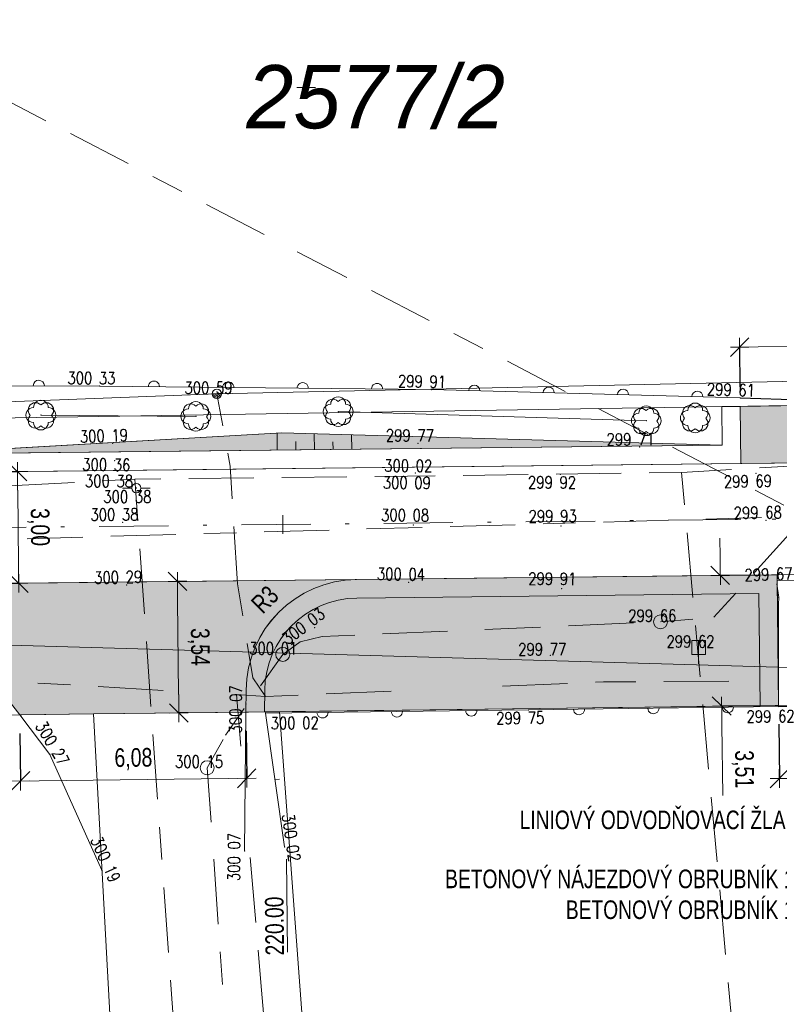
# Model space of a CAD drawing. Header units: metres. Extents: x -456831 to -456516, y -1111244 to -1111169.
# Tile 3 of 19: x -456808 to -456787, y -1111225 to -1111198. Entities that reach past the tile are written whole.
import ezdxf
from ezdxf.enums import TextEntityAlignment as Align

# ---------------------------------------------------------------- set-up
doc = ezdxf.new("R2010")
doc.units = ezdxf.units.M
doc.header["$MEASUREMENT"] = 0
for name, pattern in [('6.1622', [40, 3.5, -3, 7, -3, 3.5, 3.5, -3, 7, -3, 3.5]), ('6.2322', [40, 3.5, -3, 7, -4, 6, -3, 7, -3, 3.5]), ('6.6022', [39, 3.5, -3, 7, -6, -6, 7, -3, 3.5]), ('DGN Style 4', [14.909623, 7.450155, -3.725078, 0.009313, -3.725078])]:
    doc.linetypes.add(name, pattern=pattern)
doc.layers.get('0').update_dxf_attribs({"lineweight": 13})
for name, color, linetype, lineweight in [('BARVY_KOMUNIKACE', 254, 'Continuous', 0), ('BARVY_KRAJNICE', 101, 'Continuous', 0), ('BARVY_NASYP', 71, 'Continuous', 0), ('BARVY_OPRAVA STERK', 191, 'Continuous', 0), ('BARVY_OPRAVA_STERK_KOM', 221, 'Continuous', 0), ('HRANICE', 7, 'Continuous', 13), ('Hranice parcel', 9, 'Continuous', 13), ('HRANICE_VSTUP', 4, 'Continuous', 30), ('HRANY NAVRH', 1, 'Continuous', 13), ('HRANY_NASYP', 96, 'Continuous', 13), ('HRANY_ZELEN', 96, 'Continuous', 13), ('IS_CEZ_NN_NADZ', 1, 'Continuous', 0), ('IS_CEZ_NN_PODZ', 1, '6.6022', 0), ('IS_SMVAK_KANAL_SPL_TRASA', 32, '6.2322', 0), ('IS_SMVAK_VODA_TRASA', 5, '6.1622', 0), ('KOMUNIKACE', 7, 'Continuous', 13), ('KOMUNIKACE_CHODNIK', 7, 'Continuous', 13), ('KOTY', 1, 'Continuous', 13), ('KRAJNICE', 1, 'Continuous', 13), ('KULTURA', 3, 'Continuous', 13), ('OBJEKTY_ODVODNOVACI_ZLAB', 7, 'Continuous', 13), ('OSA', 1, 'DGN Style 4', 13), ('Parcelní čísla', 9, 'Continuous', 13), ('POLOMERY', 1, 'Continuous', 13), ('POPIS OBRUB', 1, 'Continuous', 13), ('POPIS ZLABU', 1, 'Continuous', 13), ('SIT', 5, 'Continuous', 13), ('SITE_ELEKTRIKA', 7, 'Continuous', 13), ('SITE_KANALIZACE', 7, 'Continuous', 13), ('SITE_VODOVOD', 7, 'Continuous', 13), ('SKRYTE_BODY', 7, 'Continuous', 0), ('SRAFY NASYP', 96, 'Continuous', 13), ('STANIČENÍ', 1, 'Continuous', 13), ('TEREN', 7, 'Continuous', 13), ('VYSKY', 34, 'Continuous', 0)]:
    doc.layers.add(name, color=color, linetype=linetype, lineweight=lineweight)
doc.styles.add('ARIAL', font='arial.ttf')
doc.styles.add('ROMANS', font='romans.shx')
doc.styles.add('Style-Arial', font='arial.ttf')
doc.styles.add('Style-cs_Italics', font='cs_Italics.shx')
doc.styles.add('Style-Times New Roman', font='times.ttf')
doc.dimstyles.new('1 500', dxfattribs={"dimtxt": 1, "dimasz": 1, "dimexe": 0, "dimexo": 1, "dimgap": 0.5, "dimtad": 1, "dimzin": 0, "dimtxsty": 'Style-Times New Roman', "dimblk": 'KONCOVA ZNACKA KOTY_1.0', "dimcen": 0, "dimazin": 3, "dimtfac": 1, "dimtdec": 0, "dimtofl": 0, "dimtmove": 0, "dimatfit": 1, "dimldrblk": 'KONCOVA ZNACKA KOTY_1.0', "dimfxl": 0, "dimtolj": 1, "dimtzin": 0, "dimarcsym": 0})

# ---------------------------------------------------------------- blocks, each defined once
blk = doc.blocks.new('SIT')
at = {"color": 0, "linetype": 'ByBlock', "lineweight": -2}
for p, q in [((-1, 0), (1, 0)), ((0, 1), (0, -1))]:
    blk.add_line(p, q, dxfattribs=at)
blk = doc.blocks.new('SOUP_V')
at = {"color": 0, "linetype": 'ByBlock', "lineweight": -2}
for p, q in [((-0.5, 0), (-1.5, 0)), ((0.5, 0), (1.5, 0))]:
    blk.add_line(p, q, dxfattribs=at)
blk.add_circle((0, 0), 0.5, dxfattribs=at)
blk.add_point((0, 0), dxfattribs=at)
blk = doc.blocks.new('SAK')
at = {"color": 0, "linetype": 'ByBlock', "lineweight": -2}
blk.add_circle((0, 0), 0.75, dxfattribs=at)
blk = doc.blocks.new('KER')
at = {"color": 0, "linetype": 'ByBlock', "lineweight": -2, "flags": 128}
blk.add_lwpolyline([(-0.8, -0.8, 1.000074), (0.8, -0.8)], format="xyb", dxfattribs=at)
at = {"color": 0, "linetype": 'ByBlock', "lineweight": -2}
for centre, start, end in [((-0.57, 0.53), 44.9958, 225.0042), ((0, 0.8), 359.9958, 180.0042), ((0.57, 0.53), 314.9989, 135.0011), ((-0.8, 0), 89.9989, 270.0011), ((0.8, 0), 269.9989, 90.0011), ((-0.57, -0.6), 134.9989, 315.0011), ((0.57, -0.6), 224.9958, 45.0042)]:
    blk.add_arc(centre, 0.8, start, end, dxfattribs=at)
blk = doc.blocks.new('SAV')
at = {"color": 0, "linetype": 'ByBlock', "lineweight": -2}
for p, q in [((-0.75, 0.75), (-0.75, -0.75)), ((-0.75, 0.75), (0.75, 0.75)), ((0, 0.75), (0, -1.75)), ((0.75, 0.75), (0.75, -0.75)), ((-0.75, -0.75), (0.75, -0.75))]:
    blk.add_line(p, q, dxfattribs=at)
blk = doc.blocks.new('SLOUPB')
at = {"color": 0, "linetype": 'ByBlock', "lineweight": -2}
blk.add_line((-0.5, 0), (0.5, 0), dxfattribs=at)
blk.add_circle((0, 0), 0.5, dxfattribs=at)
for radius in [0.35, 0.2]:
    blk.add_arc((0, 0), radius, 180, 0, dxfattribs=at)
blk = doc.blocks.new('PLOTZDEN')
at = {"color": 0, "linetype": 'ByBlock', "lineweight": -2}
blk.add_arc((0, 0), 0.6, 270, 90, dxfattribs=at)
blk = doc.blocks.new('PLOTDREV')
at = {"color": 0, "linetype": 'ByBlock', "lineweight": -2}
blk.add_line((0, 0), (0.48, 0), dxfattribs=at)
blk = doc.blocks.new('KONCOVA ZNACKA KOTY_1.0')
blk.add_line((0, 0), (-1, 0))
at = {"layer": 'KOTY'}
for p, q in [((-0.5, -0.5), (0.5, 0.5)), ((-0.5, 0), (0.5, 0)), ((0, -0.5), (0, 0.5))]:
    blk.add_line(p, q, dxfattribs=at)
blk = doc.blocks.new('*D59')
at = {"layer": 'Defpoints', "color": 0, "linetype": 'Continuous', "lineweight": 30}
for p in [(-456787.299, -1111216.612), (-456781.425, -1111216.548), (-456781.404, -1111218.511)]:
    blk.add_point(p, dxfattribs=at)
at = {"layer": 'KOTY', "color": 0, "linetype": 'ByBlock', "lineweight": -2}
for p, q in [((-456787.294, -1111217.112), (-456787.278, -1111218.575)), ((-456781.42, -1111217.048), (-456781.404, -1111218.511))]:
    blk.add_line(p, q, dxfattribs=at)
at = {"layer": 'KOTY', "linetype": 'Continuous'}
blk.add_line((-456786.778, -1111218.57), (-456781.904, -1111218.516), dxfattribs=at)
at = {"layer": 'KOTY', "linetype": 'Continuous', "xscale": 0.5, "yscale": 0.5, "zscale": 0.5}
for p, rotation in [((-456781.404, -1111218.511), 0.6292936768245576), ((-456787.278, -1111218.575), 180.6292936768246)]:
    blk.add_blockref('KONCOVA ZNACKA KOTY_1.0', p, dxfattribs=dict(at, rotation=rotation))
at = {"layer": 'KOTY', "color": 7, "linetype": 'Continuous', "insert": (-456784.347, -1111217.992), "char_height": 0.5, "attachment_point": 5, "rotation": 0.6293, "style": 'ARIAL'}
blk.add_mtext('\\A1;\\H1x;\\W0.75;5,87', dxfattribs=at)
blk = doc.blocks.new('*D63')
at = {"layer": 'Defpoints', "color": 0, "linetype": 'Continuous', "lineweight": 30}
for p in [(-456788.346, -1111206.98), (-456788.329, -1111208.554), (-456784.693, -1111208.514)]:
    blk.add_point(p, dxfattribs=at)
at = {"layer": 'KOTY', "color": 0, "linetype": 'ByBlock', "lineweight": -2}
for p, q in [((-456788.334, -1111208.054), (-456788.346, -1111206.98)), ((-456784.699, -1111208.015), (-456784.711, -1111206.94))]:
    blk.add_line(p, q, dxfattribs=at)
at = {"layer": 'KOTY', "linetype": 'Continuous'}
blk.add_line((-456785.211, -1111206.945), (-456787.846, -1111206.974), dxfattribs=at)
at = {"layer": 'KOTY', "linetype": 'Continuous', "xscale": 0.5, "yscale": 0.5, "zscale": 0.5}
for p, rotation in [((-456788.346, -1111206.98), 180.6292936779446), ((-456784.711, -1111206.94), 0.6292936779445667)]:
    blk.add_blockref('KONCOVA ZNACKA KOTY_1.0', p, dxfattribs=dict(at, rotation=rotation))
at = {"layer": 'KOTY', "color": 7, "linetype": 'Continuous', "insert": (-456786.534, -1111206.409), "char_height": 0.5, "attachment_point": 5, "rotation": 0.6293, "style": 'ARIAL'}
blk.add_mtext('\\A1;\\H1x;\\W0.75;3,64', dxfattribs=at)
blk = doc.blocks.new('*D69')
at = {"layer": 'Defpoints', "color": 0, "linetype": 'Continuous', "lineweight": 30}
for p in [(-456788.868, -1111213.117), (-456787.338, -1111213.1), (-456787.299, -1111216.612)]:
    blk.add_point(p, dxfattribs=at)
at = {"layer": 'KOTY', "linetype": 'Continuous'}
for p, q in [((-456788.873, -1111212.617), (-456788.879, -1111212.117)), ((-456788.824, -1111217.129), (-456788.803, -1111219.03))]:
    blk.add_line(p, q, dxfattribs=at)
at = {"layer": 'KOTY', "color": 0, "linetype": 'ByBlock', "lineweight": -2}
for p, q in [((-456787.838, -1111213.106), (-456788.868, -1111213.117)), ((-456787.799, -1111216.618), (-456788.829, -1111216.629))]:
    blk.add_line(p, q, dxfattribs=at)
at = {"layer": 'KOTY', "linetype": 'Continuous', "xscale": 0.5, "yscale": 0.5, "zscale": 0.5}
for p, rotation in [((-456788.868, -1111213.117), 270.6292936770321), ((-456788.829, -1111216.629), 90.62929367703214)]:
    blk.add_blockref('KONCOVA ZNACKA KOTY_1.0', p, dxfattribs=dict(at, rotation=rotation))
at = {"layer": 'KOTY', "color": 7, "linetype": 'Continuous', "insert": (-456788.26, -1111218.324), "char_height": 0.5, "attachment_point": 5, "rotation": 270.6293, "style": 'ARIAL'}
blk.add_mtext('\\A1;\\H1x;\\W0.75;3,51', dxfattribs=at)
blk = doc.blocks.new('*D71')
at = {"layer": 'Defpoints', "color": 0, "linetype": 'Continuous', "lineweight": 30}
for p in [(-456807.702, -1111216.866), (-456801.619, -1111216.791), (-456801.597, -1111218.568)]:
    blk.add_point(p, dxfattribs=at)
at = {"layer": 'KOTY', "color": 0, "linetype": 'ByBlock', "lineweight": -2}
for p, q in [((-456807.696, -1111217.366), (-456807.68, -1111218.643)), ((-456801.613, -1111217.291), (-456801.597, -1111218.568))]:
    blk.add_line(p, q, dxfattribs=at)
at = {"layer": 'KOTY', "linetype": 'Continuous'}
blk.add_line((-456807.18, -1111218.637), (-456802.097, -1111218.574), dxfattribs=at)
at = {"layer": 'KOTY', "linetype": 'Continuous', "xscale": 0.5, "yscale": 0.5, "zscale": 0.5}
for p, rotation in [((-456807.68, -1111218.643), 180.7044571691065), ((-456801.597, -1111218.568), 0.7044571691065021)]:
    blk.add_blockref('KONCOVA ZNACKA KOTY_1.0', p, dxfattribs=dict(at, rotation=rotation))
at = {"layer": 'KOTY', "color": 7, "linetype": 'Continuous', "insert": (-456804.645, -1111218.055), "char_height": 0.5, "attachment_point": 5, "rotation": 0.7045, "style": 'ARIAL'}
blk.add_mtext('\\A1;\\H1x;\\W0.75;6,08', dxfattribs=at)
blk = doc.blocks.new('*D73')
at = {"layer": 'Defpoints', "color": 0, "linetype": 'Continuous', "lineweight": 30}
for p in [(-456808.709, -1111210.335), (-456807.762, -1111210.324), (-456808.676, -1111213.335)]:
    blk.add_point(p, dxfattribs=at)
at = {"layer": 'KOTY', "color": 0, "linetype": 'ByBlock', "lineweight": -2}
for p, q in [((-456808.209, -1111210.329), (-456807.762, -1111210.324)), ((-456808.176, -1111213.329), (-456807.729, -1111213.324))]:
    blk.add_line(p, q, dxfattribs=at)
at = {"layer": 'KOTY', "linetype": 'Continuous'}
blk.add_line((-456807.734, -1111212.824), (-456807.756, -1111210.824), dxfattribs=at)
at = {"layer": 'KOTY', "linetype": 'Continuous', "xscale": 0.5, "yscale": 0.5, "zscale": 0.5}
for p, rotation in [((-456807.762, -1111210.324), 90.62929367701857), ((-456807.729, -1111213.324), 270.6292936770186)]:
    blk.add_blockref('KONCOVA ZNACKA KOTY_1.0', p, dxfattribs=dict(at, rotation=rotation))
at = {"layer": 'KOTY', "color": 7, "linetype": 'Continuous', "insert": (-456807.195, -1111211.818), "char_height": 0.5, "attachment_point": 5, "rotation": 270.6293, "style": 'ARIAL'}
blk.add_mtext('\\A1;\\H1x;\\W0.75;3,00', dxfattribs=at)
blk = doc.blocks.new('*D75')
at = {"layer": 'Defpoints', "color": 0, "linetype": 'Continuous', "lineweight": 30}
for p in [(-456803.708, -1111213.28), (-456803.461, -1111213.277), (-456803.67, -1111216.815)]:
    blk.add_point(p, dxfattribs=at)
at = {"layer": 'KOTY', "color": 0, "linetype": 'ByBlock', "lineweight": -2}
for p, q in [((-456803.208, -1111213.275), (-456803.461, -1111213.277)), ((-456803.17, -1111216.81), (-456803.422, -1111216.813))]:
    blk.add_line(p, q, dxfattribs=at)
at = {"layer": 'KOTY', "linetype": 'Continuous'}
blk.add_line((-456803.428, -1111216.313), (-456803.456, -1111213.777), dxfattribs=at)
at = {"layer": 'KOTY', "linetype": 'Continuous', "xscale": 0.5, "yscale": 0.5, "zscale": 0.5}
for p, rotation in [((-456803.461, -1111213.277), 90.62929367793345), ((-456803.422, -1111216.813), 270.6292936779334)]:
    blk.add_blockref('KONCOVA ZNACKA KOTY_1.0', p, dxfattribs=dict(at, rotation=rotation))
at = {"layer": 'KOTY', "color": 7, "linetype": 'Continuous', "insert": (-456802.891, -1111215.039), "char_height": 0.5, "attachment_point": 5, "rotation": 270.6293, "style": 'ARIAL'}
blk.add_mtext('\\A1;\\H1x;\\W0.75;3,54', dxfattribs=at)

msp = doc.modelspace()

# ---------------------------------------------------------------- hatches: boundary and pattern name
at = {"layer": 'BARVY_KRAJNICE', "ltscale": 0.25}
for points in [[(-456798.647, -1111213.224, 0.408268), (-456801.613, -1111216.196), (-456801.619, -1111216.791), (-456801.119, -1111216.785), (-456801.113, -1111216.201, -0.408268), (-456798.641, -1111213.724), (-456787.832, -1111213.606), (-456787.799, -1111216.618), (-456787.299, -1111216.612), (-456787.336, -1111213.25), (-456787.338, -1111213.1)], [(-456798.641, -1111213.724, 0.408268), (-456801.113, -1111216.201), (-456801.119, -1111216.785), (-456787.799, -1111216.618), (-456787.832, -1111213.606)]]:
    msp.add_hatch(color=256, dxfattribs=at).paths.add_polyline_path(points)
at = {"layer": 'BARVY_NASYP', "ltscale": 0.25}
msp.add_hatch(color=256, dxfattribs=at).paths.add_polyline_path([(-456810.651, -1111209.856), (-456800.657, -1111209.286), (-456788.817, -1111209.616)])
at = {"layer": 'BARVY_OPRAVA STERK', "ltscale": 0.25}
msp.add_hatch(color=256, dxfattribs=at).paths.add_polyline_path([(-456788.312, -1111210.111), (-456788.329, -1111208.572), (-456784.693, -1111208.514), (-456784.676, -1111210.071)])
at = {"layer": 'BARVY_OPRAVA_STERK_KOM', "ltscale": 0.25, "extrusion": (0, 0, -1)}
msp.add_hatch(color=256, dxfattribs=at).paths.add_polyline_path([(456801.613, -1111216.196, 0.408266), (456798.647, -1111213.224), (456814.395, -1111213.397, 0.236738), (456807.948, -1111216.543), (456807.702, -1111216.866), (456805.72, -1111216.84), (456801.619, -1111216.791)])

# ---------------------------------------------------------------- linework, layer by layer
at = {"layer": 'BARVY_KOMUNIKACE', "ltscale": 0.25, "flags": 128}
for points in [[(-456668.942, -1111208.542, 0.024809), (-456693.634, -1111212.07), (-456702.229, -1111213.737, -0.098325), (-456713.331, -1111213.687), (-456725.395, -1111211.236, 0.052921), (-456742.522, -1111209.608), (-456749.852, -1111209.688), (-456765.531, -1111209.861), (-456784.676, -1111210.071), (-456788.312, -1111210.111), (-456818.051, -1111210.437, -0.236038), (-456830.115, -1111204.571)], [(-456830.115, -1111213.556, 0.001344), (-456824.73, -1111213.511), (-456814.395, -1111213.397), (-456798.647, -1111213.224), (-456787.338, -1111213.1), (-456781.464, -1111213.036), (-456775.948, -1111212.975), (-456768.919, -1111212.898), (-456742.489, -1111212.608, -0.052921), (-456725.993, -1111214.175), (-456713.928, -1111216.627, 0.098325), (-456701.658, -1111216.682), (-456696.471, -1111215.677), (-456693.063, -1111215.016, -0.024809), (-456668.666, -1111211.529)]]:
    msp.add_lwpolyline(points, format="xyb", dxfattribs=at)
at = {"layer": 'BARVY_KRAJNICE', "ltscale": 0.25, "flags": 128}
msp.add_lwpolyline([(-456830.115, -1111204.571, 0.236038), (-456818.051, -1111210.437), (-456788.312, -1111210.111), (-456788.329, -1111208.572), (-456788.828, -1111208.58), (-456788.817, -1111209.616), (-456810.651, -1111209.856), (-456810.651, -1111209.856), (-456818.057, -1111209.937, -0.248304), (-456830.115, -1111203.724)], format="xyb", dxfattribs=at)
for points in [[(-456798.647, -1111213.224, 0.408268), (-456801.613, -1111216.196), (-456801.619, -1111216.791), (-456801.119, -1111216.785), (-456801.113, -1111216.201, -0.408268), (-456798.641, -1111213.724), (-456787.832, -1111213.606), (-456787.799, -1111216.618), (-456787.299, -1111216.612), (-456787.336, -1111213.25), (-456787.338, -1111213.1)], [(-456798.641, -1111213.724, 0.408268), (-456801.113, -1111216.201), (-456801.119, -1111216.785), (-456787.799, -1111216.618), (-456787.832, -1111213.606)]]:
    msp.add_lwpolyline(points, format="xyb", close=True, dxfattribs=at)
at = {"layer": 'BARVY_NASYP', "ltscale": 0.25, "flags": 128}
msp.add_lwpolyline([(-456788.817, -1111209.616), (-456800.657, -1111209.286), (-456810.651, -1111209.856)], close=True, dxfattribs=at)
at = {"layer": 'BARVY_OPRAVA STERK', "ltscale": 0.25, "flags": 128}
msp.add_lwpolyline([(-456784.676, -1111210.071), (-456784.693, -1111208.514), (-456788.329, -1111208.572), (-456788.312, -1111210.111)], close=True, dxfattribs=at)
at = {"layer": 'BARVY_OPRAVA_STERK_KOM', "ltscale": 0.25, "flags": 128}
msp.add_lwpolyline([(-456801.613, -1111216.196, -0.408266), (-456798.647, -1111213.224), (-456814.395, -1111213.397, -0.236738), (-456807.948, -1111216.543), (-456807.702, -1111216.866), (-456805.72, -1111216.84), (-456801.619, -1111216.791)], format="xyb", close=True, dxfattribs=at)
at = {"layer": 'HRANICE', "ltscale": 0.25}
for p, q in [((-456812.822, -1111208.001), (-456805.554, -1111208.026)), ((-456805.554, -1111208.026), (-456796.633, -1111208.121)), ((-456796.633, -1111208.121), (-456788.331, -1111208.346)), ((-456794.029, -1111216.73), (-456787.299, -1111216.638)), ((-456801.092, -1111216.815), (-456794.029, -1111216.73)), ((-456800.579, -1111220.412), (-456801.092, -1111216.815))]:
    msp.add_line(p, q, dxfattribs=at)
at = {"layer": 'Hranice parcel', "ltscale": 0.25}
for p, q in [((-456830.115, -1111214.352), (-456762.71, -1111216.29)), ((-456780.73, -1111216.53), (-456800.72, -1111216.78)), ((-456805.72, -1111216.84), (-456830.115, -1111217.155)), ((-456800.72, -1111216.78), (-456805.72, -1111216.84)), ((-456804.328, -1111242.314), (-456805.72, -1111216.84)), ((-456800.72, -1111216.78), (-456798.814, -1111242.314))]:
    msp.add_line(p, q, dxfattribs=at)
at = {"layer": 'Hranice parcel', "ltscale": 0.25, "flags": 128}
msp.add_lwpolyline([(-456830.115, -1111199.799), (-456827.11, -1111205.77), (-456816.84, -1111209.02), (-456782.5, -1111208.48)], dxfattribs=at)
at = {"layer": 'HRANICE_VSTUP', "ltscale": 0.25}
for p, q in [((-456788.331, -1111208.346), (-456784.694, -1111208.452)), ((-456787.299, -1111216.638), (-456783.098, -1111216.594))]:
    msp.add_line(p, q, dxfattribs=at)
at = {"layer": 'HRANY NAVRH', "ltscale": 0.25}
for p, q in [((-456788.329, -1111208.572), (-456784.693, -1111208.514)), ((-456788.329, -1111208.572), (-456788.312, -1111210.111)), ((-456742.522, -1111209.608), (-456818.051, -1111210.437)), ((-456742.489, -1111212.608), (-456824.73, -1111213.511)), ((-456787.299, -1111216.612), (-456787.338, -1111213.1)), ((-456781.462, -1111213.186), (-456787.336, -1111213.25)), ((-456801.619, -1111216.791), (-456801.613, -1111216.196)), ((-456787.299, -1111216.612), (-456781.425, -1111216.539)), ((-456807.702, -1111216.866), (-456805.72, -1111216.84)), ((-456805.72, -1111216.84), (-456801.619, -1111216.791))]:
    msp.add_line(p, q, dxfattribs=at)
at = {"layer": 'HRANY NAVRH', "ltscale": 0.25, "extrusion": (0, 0, -1)}
msp.add_arc((456798.614, -1111216.224), 3, 0.5361, 89.3707, dxfattribs=at)
at = {"layer": 'HRANY_NASYP', "ltscale": 0.25}
for q in [(-456810.651, -1111209.856), (-456788.817, -1111209.616)]:
    msp.add_line((-456800.657, -1111209.286), q, dxfattribs=at)
at = {"layer": 'HRANY_ZELEN', "ltscale": 0.25}
msp.add_line((-456787.799, -1111216.618), (-456801.119, -1111216.785), dxfattribs=at)
at = {"layer": 'IS_CEZ_NN_NADZ', "ltscale": 0.25}
msp.add_line((-456830.115, -1111209.289), (-456802.401, -1111208.236), dxfattribs=at)
msp.add_lwpolyline([(-456802.401, -1111208.236), (-456765.414, -1111207.429)], dxfattribs=at)
at = {"layer": 'IS_CEZ_NN_PODZ', "ltscale": 0.25}
for points in [[(-456830.115, -1111202.131), (-456830, -1111202.4), (-456828.15, -1111206.03), (-456824.63, -1111207.69), (-456819.36, -1111209.21), (-456812.72, -1111210), (-456812.59, -1111215.75), (-456807.21, -1111216.01), (-456801.87, -1111216.32)], [(-456802.401, -1111208.236), (-456802.04, -1111210.18), (-456801.85, -1111213.34), (-456801.43, -1111215.87), (-456801.09, -1111216.37)], [(-456801.09, -1111216.37), (-456792.01, -1111215.98), (-456780.731, -1111215.897), (-456780.69, -1111216.335)], [(-456799.656, -1111242.314), (-456799.79, -1111240.28), (-456801.22, -1111224.06), (-456801.87, -1111216.32)], [(-456801.87, -1111216.32), (-456801.09, -1111216.37)]]:
    msp.add_lwpolyline(points, dxfattribs=at)
at = {"layer": 'IS_SMVAK_KANAL_SPL_TRASA', "ltscale": 0.25}
for p, q in [((-456812.213, -1111198.18), (-456786.581, -1111211.53)), ((-456830.115, -1111212.778), (-456786.581, -1111211.53)), ((-456800.951, -1111242.314), (-456802.661, -1111218.285))]:
    msp.add_line(p, q, dxfattribs=at)
for points in [[(-456790.475, -1111214.362), (-456789.04, -1111214.24), (-456786.581, -1111211.53), (-456786.581, -1111211.53)], [(-456800.63, -1111215.238), (-456800.16, -1111214.9), (-456799.57, -1111214.76), (-456790.475, -1111214.362)], [(-456802.661, -1111218.285), (-456802.17, -1111217.41), (-456802.17, -1111217.41), (-456800.63, -1111215.238)]]:
    msp.add_lwpolyline(points, dxfattribs=at)
at = {"layer": 'IS_SMVAK_VODA_TRASA', "ltscale": 0.25}
for p, q in [((-456789.907, -1111210.35), (-456789.488, -1111214.966)), ((-456804.61, -1111210.53), (-456804.59, -1111210.78)), ((-456804.59, -1111210.78), (-456802.344, -1111242.314)), ((-456789.488, -1111214.966), (-456787.989, -1111231.323))]:
    msp.add_line(p, q, dxfattribs=at)
for points in [[(-456763.052, -1111208.842), (-456763.73, -1111208.81), (-456789.907, -1111210.35), (-456797.28, -1111210.45), (-456804.61, -1111210.53)], [(-456804.61, -1111210.53), (-456810.003, -1111210.81), (-456830.115, -1111211.379)]]:
    msp.add_lwpolyline(points, dxfattribs=at)
at = {"layer": 'KOMUNIKACE', "ltscale": 0.25}
for p, q in [((-456787.343, -1111213.343), (-456787.297, -1111213.71)), ((-456807.702, -1111216.866), (-456806.891, -1111217.928)), ((-456801.654, -1111220.527), (-456801.619, -1111216.791)), ((-456806.891, -1111217.928), (-456805.494, -1111221.037))]:
    msp.add_line(p, q, dxfattribs=at)
at = {"layer": 'KOMUNIKACE_CHODNIK', "ltscale": 0.25}
msp.add_line((-456787.303, -1111213.892), (-456787.299, -1111216.638), dxfattribs=at)
at = {"layer": 'KRAJNICE', "ltscale": 0.25}
for p, q in [((-456788.828, -1111208.58), (-456788.329, -1111208.572)), ((-456788.828, -1111208.58), (-456788.817, -1111209.616)), ((-456788.817, -1111209.616), (-456818.057, -1111209.937)), ((-456787.832, -1111213.606), (-456798.641, -1111213.724)), ((-456787.799, -1111216.618), (-456787.832, -1111213.606)), ((-456801.119, -1111216.785), (-456801.113, -1111216.201)), ((-456787.799, -1111216.618), (-456787.299, -1111216.612)), ((-456801.119, -1111216.785), (-456801.619, -1111216.791))]:
    msp.add_line(p, q, dxfattribs=at)
at = {"layer": 'KRAJNICE', "ltscale": 0.25, "extrusion": (0, 0, -1)}
msp.add_arc((456798.614, -1111216.224), 2.5, 0.5361, 89.3707, dxfattribs=at)
at = {"layer": 'KULTURA', "ltscale": 0.25}
for p, q in [((-456799.14, -1111208.714), (-456790.858, -1111208.958)), ((-456807.133, -1111208.807), (-456802.966, -1111208.841))]:
    msp.add_line(p, q, dxfattribs=at)
at = {"layer": 'OBJEKTY_ODVODNOVACI_ZLAB', "ltscale": 0.25}
msp.add_line((-456787.303, -1111213.892), (-456787.297, -1111213.71), dxfattribs=at)
at = {"layer": 'OSA', "ltscale": 0.25}
msp.add_line((-456742.506, -1111211.108), (-456824.747, -1111212.011), dxfattribs=at)
at = {"layer": 'SKRYTE_BODY', "ltscale": 0.25}
for p in [(-456805.554, -1111208.026), (-456802.401, -1111208.236), (-456802.401, -1111208.236), (-456796.633, -1111208.121), (-456788.331, -1111208.346), (-456799.14, -1111208.714), (-456807.133, -1111208.807), (-456802.966, -1111208.841), (-456790.858, -1111208.958), (-456805.206, -1111209.569), (-456805.206, -1111209.569), (-456796.995, -1111209.57), (-456796.995, -1111209.57), (-456791.032, -1111209.668), (-456791.032, -1111209.668), (-456805.153, -1111210.035), (-456797.017, -1111210.065), (-456805.08, -1111210.32), (-456797.067, -1111210.364), (-456793.171, -1111210.403), (-456787.904, -1111210.368), (-456787.637, -1111211.638), (-456804.934, -1111211.691), (-456797.123, -1111211.761), (-456793.152, -1111211.784), (-456804.824, -1111213.372), (-456797.241, -1111213.299), (-456797.241, -1111213.299), (-456793.129, -1111213.472), (-456787.343, -1111213.343), (-456787.343, -1111213.343), (-456787.297, -1111213.71), (-456787.297, -1111213.71), (-456787.297, -1111213.71), (-456787.303, -1111213.892), (-456787.303, -1111213.892), (-456787.303, -1111213.892), (-456799.772, -1111214.516), (-456801.617, -1111216.573), (-456787.299, -1111216.638), (-456787.299, -1111216.638), (-456801.092, -1111216.815), (-456794.029, -1111216.73), (-456806.891, -1111217.928), (-456801.654, -1111220.527), (-456800.579, -1111220.412), (-456805.494, -1111221.037)]:
    msp.add_point(p, dxfattribs=at)
at = {"layer": 'SRAFY NASYP', "ltscale": 0.25}
for p, q in [((-456800.782, -1111209.293), (-456800.777, -1111209.748)), ((-456800.28, -1111209.519), (-456800.277, -1111209.742)), ((-456799.782, -1111209.31), (-456799.777, -1111209.737)), ((-456799.279, -1111209.528), (-456799.277, -1111209.731)), ((-456798.781, -1111209.338), (-456798.777, -1111209.726))]:
    msp.add_line(p, q, dxfattribs=at)
at = {"layer": 'STANIČENÍ', "flags": 128}
for points in [[(-456800.627, -1111211.996), (-456800.632, -1111211.496)], [(-456800.503, -1111223.245), (-456800.531, -1111220.746)]]:
    msp.add_lwpolyline(points, dxfattribs=at)
at = {"layer": 'TEREN', "ltscale": 0.25}
msp.add_point((-456793.435, -1111215.264), dxfattribs=at)

# ---------------------------------------------------------------- block references
at = {"layer": 'HRANICE', "ltscale": 0.25, "xscale": 0.25, "yscale": 0.25, "zscale": 0.25}
for name, p, rotation in [('PLOTZDEN', (-456807.188, -1111208.02), 89.80291842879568), ('PLOTZDEN', (-456804.093, -1111208.042), 89.38987855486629), ('PLOTZDEN', (-456802.093, -1111208.063), 89.38987855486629), ('PLOTZDEN', (-456800.094, -1111208.084), 89.38987855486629), ('PLOTZDEN', (-456798.094, -1111208.105), 89.38987855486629), ('PLOTZDEN', (-456795.481, -1111208.152), 88.44755534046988), ('PLOTZDEN', (-456793.482, -1111208.206), 88.44755534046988), ('PLOTZDEN', (-456791.482, -1111208.261), 88.44755534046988), ('PLOTZDEN', (-456789.483, -1111208.315), 88.44755534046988), ('PLOTZDEN', (-456790.664, -1111216.684), 270.7831921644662), ('PLOTZDEN', (-456788.664, -1111216.657), 270.7831921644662), ('PLOTZDEN', (-456799.56, -1111216.797), 270.6894954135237), ('PLOTZDEN', (-456797.561, -1111216.772), 270.6894954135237), ('PLOTZDEN', (-456795.561, -1111216.748), 270.6894954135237), ('PLOTZDEN', (-456792.664, -1111216.711), 270.7831921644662), ('PLOTDREV', (-456800.835, -1111218.613), 8.116721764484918)]:
    msp.add_blockref(name, p, dxfattribs=dict(at, rotation=rotation))
at = {"layer": 'KULTURA', "ltscale": 0.25, "xscale": 0.25, "yscale": 0.25, "zscale": 0.25}
for p in [(-456807.133, -1111208.807), (-456802.966, -1111208.841), (-456799.14, -1111208.714), (-456789.541, -1111208.883), (-456790.858, -1111208.958)]:
    msp.add_blockref('KER', p, dxfattribs=at)
at = {"layer": 'SIT', "ltscale": 0.25, "xscale": 0.25, "yscale": 0.25, "zscale": 0.25}
msp.add_blockref('SIT', (-456800, -1111200), dxfattribs=at)
at = {"layer": 'SITE_ELEKTRIKA', "ltscale": 0.25, "xscale": 0.25, "yscale": 0.25, "zscale": 0.25}
msp.add_blockref('SLOUPB', (-456802.401, -1111208.236), dxfattribs=at)
at = {"layer": 'SITE_KANALIZACE', "ltscale": 0.25, "xscale": 0.25, "yscale": 0.25, "zscale": 0.25}
for p in [(-456790.475, -1111214.362), (-456800.63, -1111215.238), (-456802.661, -1111218.285)]:
    msp.add_blockref('SAK', p, dxfattribs=at)
at = {"layer": 'SITE_VODOVOD', "ltscale": 0.25, "xscale": 0.25, "yscale": 0.25, "zscale": 0.25}
for name, p in [('SOUP_V', (-456804.566, -1111210.768)), ('SAV', (-456789.449, -1111215.057))]:
    msp.add_blockref(name, p, dxfattribs=at)

# ---------------------------------------------------------------- texts
at = {"layer": 'Parcelní čísla', "style": 'Style-cs_Italics'}
msp.add_text('2577/2', height=1.7, dxfattribs=at).set_placement((-456798.131, -1111201.1), align=Align.CENTER)
at = {"layer": 'POLOMERY', "linetype": 'Continuous', "style": 'Style-Arial', "width": 0.74}
msp.add_text('R3', height=0.5, rotation=45.0466, dxfattribs=at).set_placement((-456801.345, -1111213.994), align=Align.MIDDLE_LEFT)
at = {"layer": 'POPIS OBRUB', "style": 'Style-Arial', "width": 0.74}
for s, p in [('BETONOVÝ NÁJEZDOVÝ OBRUBNÍK 150/150 DL. 6 m', (-456783.34, -1111221.272)), ('BETONOVÝ OBRUBNÍK 100/250 DL. 8 m', (-456783.34, -1111222.101))]:
    msp.add_text(s, height=0.5, rotation=0, dxfattribs=at).set_placement(p, align=Align.MIDDLE_RIGHT)
at = {"layer": 'POPIS ZLABU', "style": 'Style-Arial', "width": 0.74}
msp.add_text('LINIOVÝ ODVODŇOVACÍ ŽLAB Ž2 - 5,7 m', height=0.5, rotation=0, dxfattribs=at).set_placement((-456784.268, -1111219.686), align=Align.MIDDLE_RIGHT)
at = {"layer": 'STANIČENÍ', "lineweight": 0, "insert": (-456800.603, -1111221.746), "char_height": 0.5, "attachment_point": 9, "rotation": 90.6293, "line_spacing_factor": 1.8, "style": 'Style-Arial'}
msp.add_mtext('\\H1x;\\W0.74;220.00', dxfattribs=at)
at = {"layer": 'VYSKY', "style": 'ROMANS', "width": 0.8}
for s, rotation, p in [('300 33 ', 359.6969, (-456805.684, -1111207.975)), ('299 91 ', 358.9187, (-456796.799, -1111208.068)), ('299 61 ', 358.3891, (-456788.497, -1111208.291)), ('300 19 ', 2.0213, (-456805.344, -1111209.524)), ('299 77 ', 359.5257, (-456797.125, -1111209.519)), ('299 71 ', 0.3807, (-456791.189, -1111209.62)), ('300 36 ', 359.237, (-456805.287, -1111210.303)), ('300 02 ', 359.5559, (-456797.168, -1111210.332)), ('300 38 ', 359.7045, (-456805.212, -1111210.744)), ('300 09 ', 359.5559, (-456797.206, -1111210.788)), ('299 92 ', 359.9036, (-456793.302, -1111210.778)), ('299 69 ', 1.0717, (-456788.033, -1111210.745)), ('300 38 ', 0.4079, (-456805.064, -1111211.642)), ('300 08 ', 359.5773, (-456797.252, -1111211.66)), ('299 93 ', 0.5923, (-456793.283, -1111211.685)), ('299 68 ', 0.8813, (-456787.768, -1111211.59)), ('300 29 ', 1.2821, (-456804.961, -1111213.325)), ('300 04 ', 359.0712, (-456797.364, -1111213.247)), ('299 67 ', 1.9331, (-456787.476, -1111213.247)), ('299 91 ', 359.434, (-456793.295, -1111213.37)), ('300 03 ', 36.8949, (-456799.906, -1111214.554)), ('300 07 ', 89.4639, (-456801.731, -1111216.628)), ('300 02 ', 0.6895, (-456800.218, -1111217.244)), ('299 75 ', 0.7363, (-456794.154, -1111217.107)), ('299 62 ', 0.6916, (-456787.424, -1111217.065)), ('300 27 ', 300.775, (-456806.915, -1111217.791)), ('300 02 ', 278.1167, (-456800.548, -1111220.276)), ('300 07 ', 89.4639, (-456801.777, -1111220.597)), ('300 19 ', 294.1963, (-456805.504, -1111220.892))]:
    msp.add_text(s, height=0.325, rotation=rotation, dxfattribs=at).set_placement(p, align=Align.CENTER)
for s, p in [('300 59 ', (-456802.537, -1111208.236)), ('300 38 ', (-456804.718, -1111211.161)), ('299 66 ', (-456790.605, -1111214.362)), ('299 62 ', (-456789.579, -1111215.057)), ('300 01 ', (-456800.797, -1111215.238)), ('299 77 ', (-456793.565, -1111215.264)), ('300 15 ', (-456802.791, -1111218.285))]:
    msp.add_text(s, height=0.325, dxfattribs=at).set_placement(p, align=Align.CENTER)

# ---------------------------------------------------------------- dimensions: what is measured, and where the dimension line sits
at = {"layer": 'KOTY', "linetype": 'Continuous'}
for base, p1, p2, angle, picture, middle in [((-456788.346, -1111206.98), (-456784.693, -1111208.514), (-456788.329, -1111208.554), 180.6293, '*D63', (-456786.534, -1111206.409)), ((-456807.762, -1111210.324), (-456808.676, -1111213.335), (-456808.709, -1111210.335), 90.6293, '*D73', (-456807.195, -1111211.818)), ((-456803.461, -1111213.277), (-456803.67, -1111216.815), (-456803.708, -1111213.28), 90.6293, '*D75', (-456802.891, -1111215.039)), ((-456781.404, -1111218.511), (-456787.299, -1111216.612), (-456781.425, -1111216.548), 0.6293, '*D59', (-456784.347, -1111217.992)), ((-456801.597, -1111218.568), (-456807.702, -1111216.866), (-456801.619, -1111216.791), 0.7045, '*D71', (-456804.645, -1111218.055))]:
    dim = msp.add_linear_dim(base=base, p1=p1, p2=p2, angle=angle, text='\\H1x;\\W0.75;<>', dimstyle='1 500', override={"dimscale": 0, "dimtxt": 0.5, "dimasz": 0.5, "dimexo": 0.5, "dimgap": 0.25, "dimtxsty": 'ARIAL', "dimclrd": 256, "dimclrt": 7, "dimtdec": 2, "dimlwd": 65535}, dxfattribs=at)
    dim.commit()
    dim.dimension.update_dxf_attribs({"geometry": picture, "text_midpoint": middle})
dim = msp.add_linear_dim(base=(-456788.868, -1111213.117), p1=(-456787.299, -1111216.612), p2=(-456787.338, -1111213.1), angle=90.6293, text='\\H1x;\\W0.75;<>', dimstyle='1 500', override={"dimscale": 0, "dimtxt": 0.5, "dimasz": 0.5, "dimexo": 0.5, "dimgap": 0.25, "dimtxsty": 'ARIAL', "dimclrd": 256, "dimclrt": 7, "dimtdec": 2, "dimlwd": 65535}, dxfattribs=at)
dim.commit()
dim.dimension.update_dxf_attribs({"geometry": '*D69', "text_midpoint": (-456788.811, -1111218.33), "dimtype": 160})

doc.saveas('drawing.dxf')
